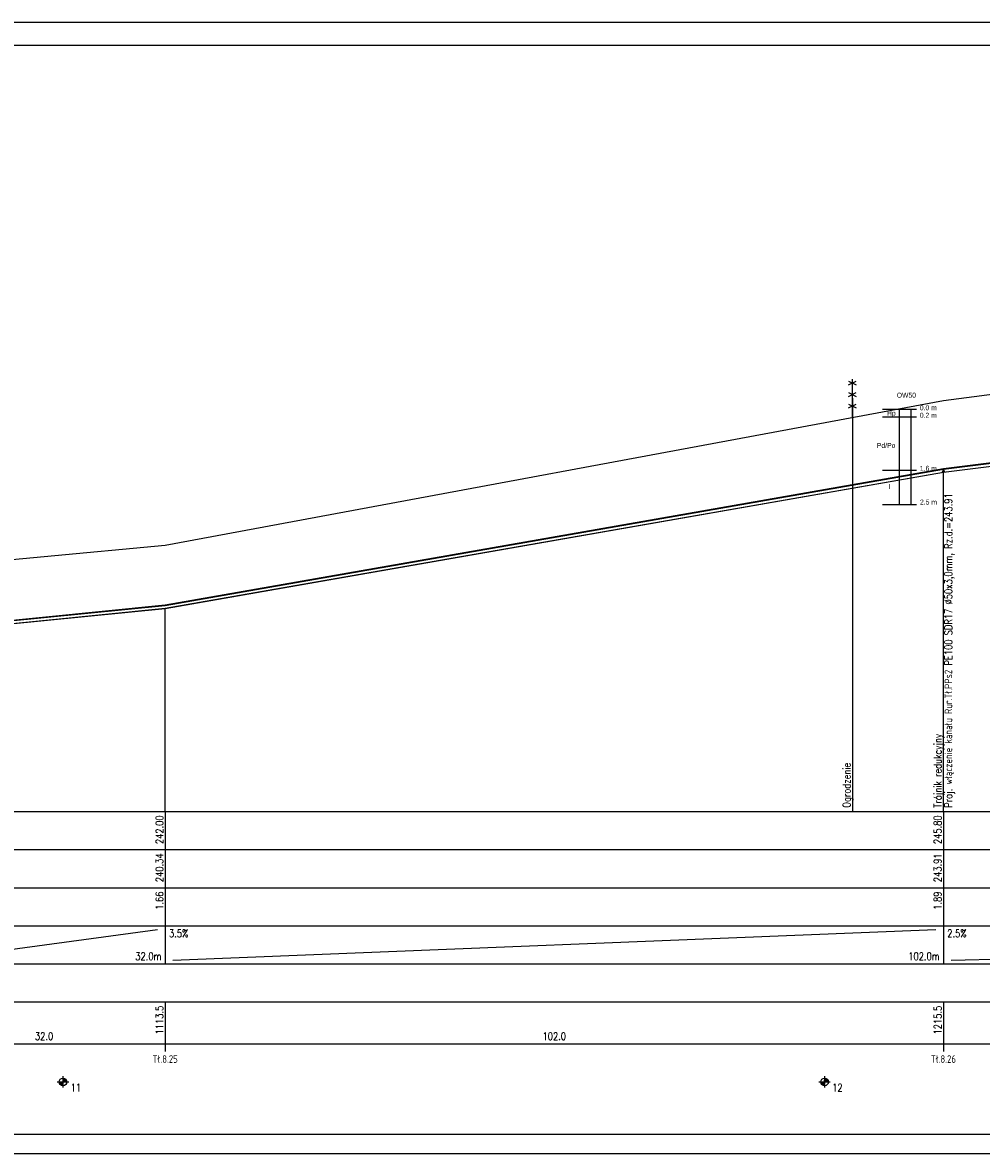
# Model space of a CAD drawing. Header units: metres. Extents: x -25 to 2175, y -3394 to -342.
# Tile 38 of 52: x 638 to 890, y -1077 to -780. Entities that reach past the tile are written whole.
import ezdxf
from ezdxf.enums import TextEntityAlignment as Align

# ---------------------------------------------------------------- set-up
doc = ezdxf.new("R2010")
doc.units = ezdxf.units.M
doc.header["$LTSCALE"] = 0.2
doc.layers.get('0').update_dxf_attribs({"color": 8, "linetype": 'CONTINUOUS'})
for name, color, linetype in [('gleba', 20, 'CONTINUOUS'), ('Linie_tabeli', 7, 'CONTINUOUS'), ('Pomocnicza', 1, 'CONTINUOUS'), ('Pompownia_P8_Liczby', 7, 'CONTINUOUS'), ('Pompownia_P8_Linie_opisowe', 7, 'CONTINUOUS'), ('Pompownia_P8_Linie_tabeli', 7, 'CONTINUOUS'), ('Pompownia_P8_Odcinki', 7, 'CONTINUOUS'), ('Pompownia_P8_Opis_PZ', 7, 'CONTINUOUS'), ('Pompownia_P8_Opis_uzbr_n', 7, 'CONTINUOUS'), ('Pompownia_P8_Opis_wl', 7, 'CONTINUOUS'), ('Pompownia_P8_Teren_istn', 3, 'CONTINUOUS'), ('Pompownia_P8_Uzbr_nadz', 7, 'CONTINUOUS'), ('Pompownia_P8_Wezly', 7, 'CONTINUOUS'), ('warstwa_nr_0', 8, 'CONTINUOUS')]:
    doc.layers.add(name, color=color, linetype=linetype)
doc.styles.get("Standard").update_dxf_attribs({"font": 'simplex.shx'})

msp = doc.modelspace()

# ---------------------------------------------------------------- linework, layer by layer
at = {"layer": 'Linie_tabeli'}
for p, q in [((863.6, -881.86), (872.6, -881.86)), ((863.6, -883.86), (872.6, -883.86)), ((863.6, -897.86), (872.6, -897.86)), ((863.6, -906.86), (872.6, -906.86))]:
    msp.add_line(p, q, dxfattribs=at)
msp.add_lwpolyline([(0.29, -1072.31), (1969.29, -1072.31), (1969.29, -786.31), (0.29, -786.31)], close=True, dxfattribs=at)
at = {"layer": 'Pomocnicza'}
for points in [[(868.04, -881.86), (868.04, -906.86)], [(871.04, -881.86), (871.04, -896.86)], [(871.04, -881.86), (871.04, -906.86)]]:
    msp.add_lwpolyline(points, dxfattribs=at)
at = {"layer": 'Pompownia_P8_Liczby'}
for p, q in [((648.42, -1057.04), (648.42, -1060.04)), ((848.42, -1057.04), (848.42, -1060.04)), ((646.92, -1058.54), (649.92, -1058.54)), ((647.42, -1058.61), (649.42, -1058.47)), ((647.43, -1058.68), (649.41, -1058.41)), ((647.44, -1058.75), (649.4, -1058.34)), ((647.46, -1058.82), (649.38, -1058.27)), ((647.48, -1058.89), (649.36, -1058.2)), ((647.51, -1058.95), (649.33, -1058.14)), ((647.54, -1059.01), (649.3, -1058.08)), ((647.57, -1059.07), (649.27, -1058.01)), ((647.61, -1059.13), (649.23, -1057.96)), ((647.65, -1059.19), (649.19, -1057.9)), ((647.7, -1059.24), (649.14, -1057.85)), ((647.75, -1059.29), (649.09, -1057.8)), ((647.8, -1059.33), (649.04, -1057.76)), ((647.86, -1059.37), (648.98, -1057.72)), ((647.92, -1059.41), (648.92, -1057.68)), ((647.98, -1059.44), (648.86, -1057.65)), ((648.05, -1059.47), (648.8, -1057.62)), ((648.11, -1059.5), (648.73, -1057.59)), ((648.18, -1059.52), (648.66, -1057.57)), ((648.25, -1059.53), (648.59, -1057.56)), ((648.32, -1059.54), (648.53, -1057.55)), ((648.39, -1059.54), (648.46, -1057.55)), ((846.92, -1058.54), (849.92, -1058.54)), ((847.42, -1058.61), (849.42, -1058.47)), ((847.43, -1058.68), (849.41, -1058.41)), ((847.44, -1058.75), (849.4, -1058.34)), ((847.46, -1058.82), (849.38, -1058.27)), ((847.48, -1058.89), (849.36, -1058.2)), ((847.51, -1058.95), (849.33, -1058.14)), ((847.54, -1059.01), (849.3, -1058.08)), ((847.57, -1059.07), (849.27, -1058.01)), ((847.61, -1059.13), (849.23, -1057.96)), ((847.65, -1059.19), (849.19, -1057.9)), ((847.7, -1059.24), (849.14, -1057.85)), ((847.75, -1059.29), (849.09, -1057.8)), ((847.8, -1059.33), (849.04, -1057.76)), ((847.86, -1059.37), (848.98, -1057.72)), ((847.92, -1059.41), (848.92, -1057.68)), ((847.98, -1059.44), (848.86, -1057.65)), ((848.05, -1059.47), (848.8, -1057.62)), ((848.11, -1059.5), (848.73, -1057.59)), ((848.18, -1059.52), (848.66, -1057.57)), ((848.25, -1059.53), (848.59, -1057.56)), ((848.32, -1059.54), (848.53, -1057.55)), ((848.39, -1059.54), (848.46, -1057.55))]:
    msp.add_line(p, q, dxfattribs=at)
for centre in [(648.42, -1058.54), (848.42, -1058.54)]:
    msp.add_circle(centre, 1, dxfattribs=at)
at = {"layer": 'Pompownia_P8_Linie_opisowe'}
msp.add_line((855.72, -878.99), (855.72, -987.54), dxfattribs=at)
at = {"layer": 'Pompownia_P8_Linie_tabeli'}
for p, q in [((98.02, -987.54), (1783.36, -987.54)), ((675.26, -987.54), (675.26, -1017.54)), ((879.63, -987.54), (879.63, -1017.54)), ((98.02, -997.54), (1783.36, -997.54)), ((98.02, -1007.54), (1783.36, -1007.54)), ((98.02, -1017.54), (1783.36, -1017.54)), ((613.65, -1026.54), (673.26, -1018.54)), ((675.26, -1017.54), (675.26, -1027.54)), ((677.26, -1026.54), (877.63, -1018.54)), ((879.63, -1017.54), (879.63, -1027.54)), ((881.63, -1026.54), (1214.2, -1018.54)), ((98.02, -1027.54), (1783.36, -1027.54)), ((98.02, -1037.54), (1783.36, -1037.54)), ((675.26, -1037.54), (675.26, -1050.54)), ((879.63, -1037.54), (879.63, -1050.54)), ((98.02, -1048.54), (1783.36, -1048.54))]:
    msp.add_line(p, q, dxfattribs=at)
for points in [[(879.63, -987.54), (879.63, -898.4)], [(675.26, -987.54), (675.26, -934.16)]]:
    msp.add_lwpolyline(points, dxfattribs=at)
at = {"layer": 'Pompownia_P8_Odcinki'}
for points in [[(879.63, -897.6), (1033.1, -878.42), (1033.1, -878.37), (879.63, -897.55)], [(879.63, -898.4), (1033.1, -879.21), (1033.1, -879.27), (879.63, -898.45)], [(675.26, -933.37), (879.63, -897.6), (879.63, -897.55), (675.26, -933.31)], [(675.26, -934.16), (879.63, -898.4), (879.63, -898.45), (675.26, -934.21)], [(611.65, -939.73), (675.26, -933.37), (675.26, -933.31), (611.65, -939.68)], [(611.65, -940.52), (675.26, -934.16), (675.26, -934.21), (611.65, -940.58)]]:
    msp.add_lwpolyline(points, close=True, dxfattribs=at)
at = {"layer": 'Pompownia_P8_Opis_wl'}
for radius in [0.25, 0.22]:
    msp.add_circle((879.63, -898.18), radius, dxfattribs=at)
at = {"layer": 'Pompownia_P8_Teren_istn'}
msp.add_lwpolyline([(98.02, -834.54), (181.75, -827.54), (191.16, -822.54), (201.3, -822.54), (207.83, -821.54), (365.53, -805.54), (411.67, -807.54), (411.67, -957.54), (487.32, -935.54), (496.22, -934.54), (506.22, -934.54), (516.2, -939.54), (611.65, -923.54), (675.26, -917.54), (879.63, -879.54), (1033.1, -859.54), (1216.2, -839.54)], dxfattribs=at)
at = {"layer": 'Pompownia_P8_Uzbr_nadz'}
for p, q in [((854.72, -875.49), (856.72, -874.49)), ((854.72, -874.49), (856.72, -875.49)), ((855.72, -883.99), (855.72, -873.99)), ((854.72, -878.49), (856.72, -877.49)), ((854.72, -877.49), (856.72, -878.49)), ((854.72, -881.49), (856.72, -880.49)), ((854.72, -880.49), (856.72, -881.49))]:
    msp.add_line(p, q, dxfattribs=at)
at = {"layer": 'Pompownia_P8_Wezly'}
for p, q in [((879.63, -897.55), (879.63, -897.55)), ((879.63, -897.55), (879.63, -897.55)), ((879.63, -897.55), (879.63, -898.45)), ((879.63, -898.45), (879.63, -897.55)), ((879.63, -897.6), (879.63, -897.6)), ((879.63, -897.6), (879.63, -897.6)), ((879.63, -898.4), (879.63, -898.4)), ((879.63, -898.4), (879.63, -898.4)), ((879.63, -898.45), (879.63, -898.45)), ((879.63, -898.45), (879.63, -898.45))]:
    msp.add_line(p, q, dxfattribs=at)
at = {"layer": 'warstwa_nr_0'}
msp.add_lwpolyline([(-24.71, -1077.31), (1975.29, -1077.31), (1975.29, -780.31), (-24.71, -780.31)], close=True, dxfattribs=at)

# ---------------------------------------------------------------- texts
at = {"char_height": 1.3, "attachment_point": 1}
for s, insert, width in [('{\\fArial Narrow|b0|i0|c238|p0;\\POW50}', (867.38, -875.35), 11.4659), ('{\\FArial Narrow|c0;0.0 m}', (873.44, -880.83), 8.0951), ('{\\fArial Narrow|b0|i0|c238|p0;0.2 m}', (873.44, -882.8), 8.3702), ('{\\fArial Narrow|b0|i0|c238|p0;1.6 m}', (873.44, -896.73), 8.3702), ('{\\fArial Narrow|b0|i0|c238|p0;2.5 m}', (873.49, -905.6), 8.3702)]:
    msp.add_mtext(s, dxfattribs=dict(at, insert=insert, width=width))
at = {"layer": 'gleba', "char_height": 1.3, "width": 11.5025, "attachment_point": 3}
for s, insert in [('{\\fArial Narrow|b0|i0|c238|p34;Hp}', (867.1, -882.25)), ('{\\fArial Narrow|b0|i0|c238|p34;Pd/Po}', (867.01, -890.72)), ('{\\fArial Narrow|b0|i0|c238|p0;I}', (865.74, -901.47))]:
    msp.add_mtext(s, dxfattribs=dict(at, insert=insert))
at = {"layer": 'Pompownia_P8_Liczby', "width": 0.8}
for s, p in [('242.00', (674.76, -988.54)), ('245.80', (879.13, -988.54)), ('240.34', (674.76, -998.54)), ('243.91', (879.13, -998.54)), ('1.66', (674.76, -1008.54)), ('1.89', (879.13, -1008.54)), ('1113.5', (674.76, -1038.54)), ('1215.5', (879.13, -1038.54))]:
    msp.add_text(s, height=2, rotation=90, dxfattribs=at).set_placement(p, align=Align.RIGHT)
for s, p in [('3.5%', (676.26, -1020.54)), ('2.5%', (880.63, -1020.54)), ('11', (650.42, -1061.04)), ('12', (850.42, -1061.04))]:
    msp.add_text(s, height=2, dxfattribs=at).set_placement(p)
for s, p in [('32.0m', (674.26, -1026.54)), ('102.0m', (878.63, -1026.54))]:
    msp.add_text(s, height=2, dxfattribs=at).set_placement(p, align=Align.RIGHT)
for s, p in [('32.0', (643.45, -1047.54)), ('102.0', (777.44, -1047.54)), ('Tł.8.25', (675.26, -1053.54)), ('Tł.8.26', (879.63, -1053.54))]:
    msp.add_text(s, height=2, dxfattribs=at).set_placement(p, align=Align.CENTER)
at = {"layer": 'Pompownia_P8_Opis_PZ', "width": 0.8}
msp.add_text('Trójnik redukcyjny', height=2, rotation=90, dxfattribs=at).set_placement((879.13, -986.54))
at = {"layer": 'Pompownia_P8_Opis_uzbr_n', "width": 0.8}
msp.add_text('Ogrodzenie', height=2, rotation=90, dxfattribs=at).set_placement((855.22, -986.54))
at = {"layer": 'Pompownia_P8_Opis_wl', "width": 0.8}
msp.add_text('Proj. włączenie kanału Rur.Tł.PPs2 PE100 SDR17 %%c50x3,0mm, Rz.d.=243.91', height=2, rotation=90, dxfattribs=at).set_placement((881.93, -986.54))

doc.saveas('drawing.dxf')
